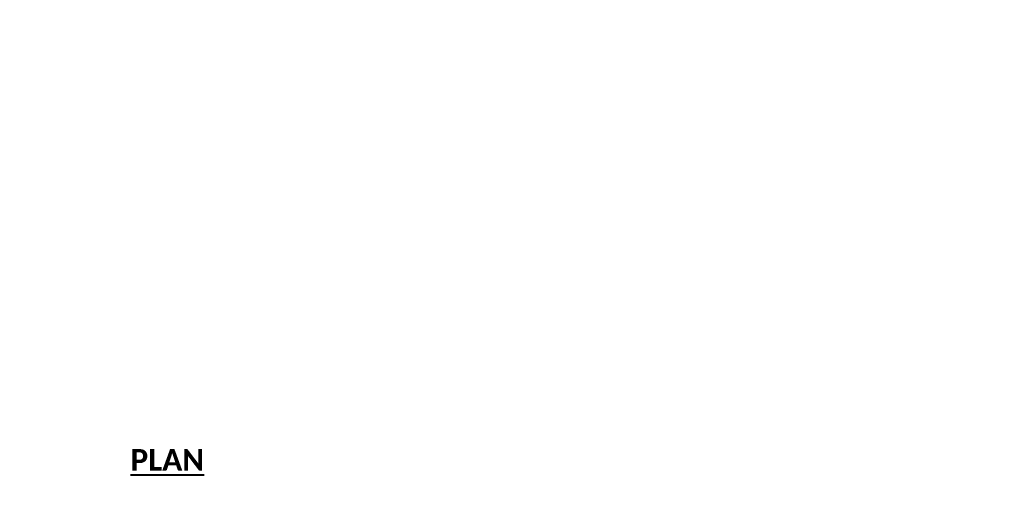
# Model space of a CAD drawing. Extents: x 625 to 2299, y 1056 to 1310.
# Tile 6 of 181: x 721 to 835, y 1163 to 1217. Entities that reach past the tile are written whole.
import ezdxf
from ezdxf.enums import TextEntityAlignment as Align

# ---------------------------------------------------------------- set-up
doc = ezdxf.new("R2010")
doc.units = 0
doc.header["$MEASUREMENT"] = 0
doc.layers.add('B_ANNO_TEXT', color=7, linetype='Continuous', lineweight=18)
doc.layers.add('B_ANNO_TEXT_TITLE', color=7, linetype='Continuous', lineweight=40)
doc.styles.add('Annotative', font='calibri.ttf', dxfattribs={"height": 0.0625})
doc.styles.get("Standard").update_dxf_attribs({"font": 'calibri.ttf'})
doc.styles.add('Title', font='calibrib.ttf', dxfattribs={"height": 0.125})

# ---------------------------------------------------------------- blocks, each defined once
blk = doc.blocks.new('INS_SS42_BASE')
at = {"lineweight": 30, "flags": 104}
for tag, p in [('SUB1', (311.28, 226.1, 1.68)), ('SUB2', (319.28, 226.1, 1.68))]:
    blk.add_attdef(tag, text='', height=1.5, dxfattribs=at).set_placement(p, align=Align.MIDDLE_CENTER)
at = {"layer": 'B_ANNO_TEXT', "lineweight": 30, "flags": 104}
for tag, p in [('SUB1', (311.28, 226.1)), ('SUB2', (319.28, 226.1))]:
    blk.add_attdef(tag, text='', height=1.5, dxfattribs=at).set_placement(p, align=Align.MIDDLE_CENTER)
at = {"layer": 'B_ANNO_TEXT', "style": 'Annotative'}
for tag, p in [('CORNER1', (97.36, 101.83)), ('CORNER2', (98.57, 3.31))]:
    blk.add_attdef(tag, text='', height=1.5, dxfattribs=at).set_placement(p, align=Align.BOTTOM_RIGHT)
at = {"layer": 'B_ANNO_TEXT_TITLE', "insert": (113.1, 107.6), "char_height": 2.5, "attachment_point": 5, "line_spacing_factor": 0.8, "style": 'Title', "bg_fill": 3, "box_fill_scale": 1.5, "bg_fill_color": 255, "bg_fill_transparency": 0}
blk.add_mtext('{\\LPLAN}', dxfattribs=at)

msp = doc.modelspace()

# ---------------------------------------------------------------- block references
msp.add_blockref('INS_SS42_BASE', (624.94, 1058.3))

doc.saveas('drawing.dxf')
